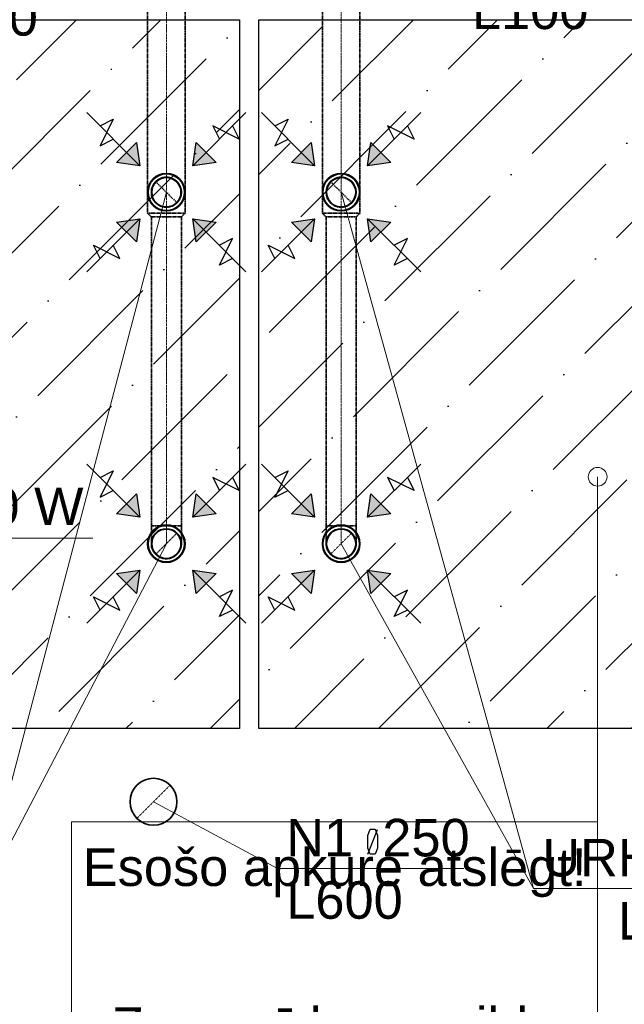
# Model space of a CAD drawing. Header units: millimetres. Extents: x -134161 to 355560, y -27497 to 30328.
# Tile 25 of 95: x -99689 to -96464, y -1223 to 4025. Entities that reach past the tile are written whole.
import ezdxf

# ---------------------------------------------------------------- set-up
doc = ezdxf.new("R2010")
doc.units = ezdxf.units.MM
for name, pattern in [('CenterLine', [17.2, 13, -2, 0.2, -2]), ('HIDDEN', [9.525, 6.35, -3.175]), ('UnderCeiling', [6.7, 4.2, -1, 0.5, -1])]:
    doc.linetypes.add(name, pattern=pattern)
doc.layers.add('AVK-A_uzdevums', color=1, linetype='CONTINUOUS', lineweight=30)
for name, color, linetype in [('Dz1-Teksts-', 7, 'CONTINUOUS'), ('Vent-N1', 7, 'CONTINUOUS'), ('Vent-N1-Teksts-', 7, 'CONTINUOUS'), ('Vent-PN6-N-Plusmas bulta', 7, 'CONTINUOUS'), ('Vent-PN7-N', 7, 'CONTINUOUS'), ('Vent-PN7-N-Iekarta', 7, 'CONTINUOUS'), ('Vent-PN7-N-Teksts-', 7, 'CONTINUOUS')]:
    doc.layers.add(name, color=color, linetype=linetype)
doc.styles.add('Arial', font='arial.ttf', dxfattribs={"height": 187.5})
pattern_1 = [(45, (-132147.12, 0), (168.3798, 617.3926), [793.75, -158.75, 0, -158.75])]

# ---------------------------------------------------------------- blocks, each defined once
blk = doc.blocks.new('*U135')
at = {"layer": 'Vent-PN7-N-Teksts-', "color": 7, "linetype": 'Continuous', "lineweight": 15}
for p, q in [((33240.1, 4883, 2300), (33006, 4212.4, 2300)), ((33006, 4212.4, 2300), (31482.9, 4212.4, 2300))]:
    blk.add_line(p, q, dxfattribs=at)
at = {"layer": 'Vent-PN7-N-Teksts-', "color": 7, "linetype": 'Continuous', "lineweight": 25, "style": 'Arial'}
for s, p in [('URH/A-125', (31530.2, 4277.4, 2300)), ('L100', (31933.6, 3940.5, 2300))]:
    blk.add_text(s, height=200, dxfattribs=at).set_placement(p)
blk = doc.blocks.new('*U136')
at = {"layer": 'Vent-PN7-N-Teksts-', "color": 7, "linetype": 'Continuous', "lineweight": 15}
for p, q in [((34172.4, 4883, 2300), (34419.1, 4247.1, 2300)), ((34419.1, 4247.1, 2300), (35942.2, 4247.1, 2300))]:
    blk.add_line(p, q, dxfattribs=at)
at = {"layer": 'Vent-PN7-N-Teksts-', "color": 7, "linetype": 'Continuous', "lineweight": 25, "style": 'Arial'}
for s, p in [('URH/A-125', (34466.4, 4312.1, 2300)), ('L100', (34869.9, 3975.3, 2300))]:
    blk.add_text(s, height=200, dxfattribs=at).set_placement(p)
blk = doc.blocks.new('*U137')
at = {"layer": 'Vent-PN7-N-Teksts-', "color": 7, "linetype": 'Continuous', "lineweight": 15}
for p, q in [((34172.4, 3105.8, 2300), (35197.8, -606.6, 2300)), ((35197.8, -606.6, 2300), (36720.9, -606.6, 2300))]:
    blk.add_line(p, q, dxfattribs=at)
at = {"layer": 'Vent-PN7-N-Teksts-', "color": 7, "linetype": 'Continuous', "lineweight": 25, "style": 'Arial'}
for s, p in [('URH/A-160', (35245.1, -541.6, 2300)), ('L200', (35648.5, -878.4, 2300))]:
    blk.add_text(s, height=200, dxfattribs=at).set_placement(p)
blk = doc.blocks.new('*U138')
at = {"layer": 'Vent-PN7-N-Teksts-', "color": 7, "linetype": 'Continuous', "lineweight": 15}
for p, q in [((34172.4, 1232, 2300), (35197.8, -606.6, 2300)), ((35197.8, -606.6, 2300), (36720.9, -606.6, 2300))]:
    blk.add_line(p, q, dxfattribs=at)
at = {"layer": 'Vent-PN7-N-Teksts-', "color": 7, "linetype": 'Continuous', "lineweight": 25, "style": 'Arial'}
for s, p in [('URH/A-160', (35245.1, -541.6, 2300)), ('L200', (35648.5, -878.4, 2300))]:
    blk.add_text(s, height=200, dxfattribs=at).set_placement(p)
blk = doc.blocks.new('*U139')
at = {"layer": 'Vent-PN7-N-Teksts-', "color": 7, "linetype": 'Continuous', "lineweight": 15}
for p, q in [((33240.1, 3105.8, 2300), (32246.2, -672.7, 2300)), ((32246.2, -672.7, 2300), (30723.1, -672.7, 2300))]:
    blk.add_line(p, q, dxfattribs=at)
at = {"layer": 'Vent-PN7-N-Teksts-', "color": 7, "linetype": 'Continuous', "lineweight": 25, "style": 'Arial'}
for s, p in [('URH/A-160', (30770.4, -607.7, 2300)), ('L200', (31173.8, -944.6, 2300))]:
    blk.add_text(s, height=200, dxfattribs=at).set_placement(p)
blk = doc.blocks.new('*U140')
at = {"layer": 'Vent-PN7-N-Teksts-', "color": 7, "linetype": 'Continuous', "lineweight": 15}
for p, q in [((33240.1, 1232, 2300), (32246.2, -672.7, 2300)), ((32246.2, -672.7, 2300), (30723.1, -672.7, 2300))]:
    blk.add_line(p, q, dxfattribs=at)
at = {"layer": 'Vent-PN7-N-Teksts-', "color": 7, "linetype": 'Continuous', "lineweight": 25, "style": 'Arial'}
for s, p in [('URH/A-160', (30770.4, -607.7, 2300)), ('L200', (31173.8, -944.6, 2300))]:
    blk.add_text(s, height=200, dxfattribs=at).set_placement(p)
blk = doc.blocks.new('*U203')
at = {"layer": 'AVK-A_uzdevums', "color": 7, "linetype": 'Continuous', "lineweight": 18}
for p, q in [((35540.4, 1588.7), (35540.4, -251.1)), ((32734.7, -2367.3), (32734.7, -251.1)), ((32734.7, -251.1), (35540.4, -251.1)), ((35540.4, -251.1), (35540.4, -2367.3)), ((35540.4, -2367.3), (32734.7, -2367.3))]:
    blk.add_line(p, q, dxfattribs=at)
at = {"layer": 'AVK-A_uzdevums', "color": 7, "linetype": 'Continuous', "lineweight": 18, "extrusion": (0, 0, -1)}
blk.add_circle((-35540.4, 1588.7), 50, dxfattribs=at)
at = {"layer": 'AVK-A_uzdevums', "color": 7, "linetype": 'Continuous', "lineweight": 25, "style": 'Arial'}
for s, p in [('Esošo apkure atslēgt!', (32794.1, -592.6)), ('Zem grīdas apsilde', (32949.6, -1439.1)), ('S=10.9m2', (33496.8, -1862.4)), ('Qa=654W', (33504.7, -2285.7))]:
    blk.add_text(s, height=200, dxfattribs=at).set_placement(p)
blk = doc.blocks.new('*U523')
at = {"layer": 'Vent-PN6-N-Plusmas bulta', "linetype": 'Continuous', "lineweight": 25}
for points in [[(34013.3, 1497.2), (34030.9, 1373.5), (33907.2, 1391.1)], [(34437.5, 1391.1), (34313.8, 1373.5), (34331.5, 1497.2)], [(33907.2, 1072.9), (34030.9, 1090.6), (34013.3, 966.9)], [(34331.5, 966.9), (34313.8, 1090.6), (34437.5, 1072.9)]]:
    blk.add_hatch(color=7, dxfattribs=at).paths.add_polyline_path(points, flags=0)
at = {"layer": 'Vent-PN6-N-Plusmas bulta', "color": 7, "linetype": 'Continuous', "lineweight": 25}
for p, q in [((34030.9, 1373.5, 2237), (33748.1, 1656.3, 2237)), ((34313.8, 1373.5, 2237), (34596.6, 1656.3, 2237)), ((33818.8, 1585.6, 2237), (33889.5, 1621, 2237)), ((33889.5, 1621, 2237), (33818.8, 1479.5, 2237)), ((34561.3, 1514.9, 2237), (34419.8, 1585.6, 2237)), ((34419.8, 1585.6, 2237), (34455.2, 1514.9, 2237)), ((34525.9, 1585.6, 2237), (34561.3, 1514.9, 2237)), ((33818.8, 1479.5, 2237), (33889.5, 1514.9, 2237)), ((34013.3, 1497.2, 2237), (34030.9, 1373.5, 2237)), ((34313.8, 1373.5, 2237), (34331.5, 1497.2, 2237)), ((34030.9, 1373.5, 2237), (33907.2, 1391.1, 2237)), ((34437.5, 1391.1, 2237), (34313.8, 1373.5, 2237)), ((34030.9, 1090.6, 2237), (33748.1, 807.8, 2237)), ((33907.2, 1072.9, 2237), (34030.9, 1090.6, 2237)), ((34030.9, 1090.6, 2237), (34013.3, 966.9, 2237)), ((34313.8, 1090.6, 2237), (34596.6, 807.8, 2237)), ((34331.5, 966.9, 2237), (34313.8, 1090.6, 2237)), ((34313.8, 1090.6, 2237), (34437.5, 1072.9, 2237)), ((33818.8, 878.5, 2237), (33783.4, 949.2, 2237)), ((33783.4, 949.2, 2237), (33924.9, 878.5, 2237)), ((33924.9, 878.5, 2237), (33889.5, 949.2, 2237)), ((34455.2, 843.1, 2237), (34525.9, 984.6, 2237)), ((34525.9, 984.6, 2237), (34455.2, 949.2, 2237)), ((34525.9, 878.5, 2237), (34455.2, 843.1, 2237))]:
    blk.add_line(p, q, dxfattribs=at)
for points in [[(34013.3, 1497.2, 2237), (34030.9, 1373.5, 2237), (33907.2, 1391.1, 2237)], [(34437.5, 1391.1, 2237), (34313.8, 1373.5, 2237), (34331.5, 1497.2, 2237)], [(33907.2, 1072.9, 2237), (34030.9, 1090.6, 2237), (34013.3, 966.9, 2237)], [(34331.5, 966.9, 2237), (34313.8, 1090.6, 2237), (34437.5, 1072.9, 2237)]]:
    blk.add_3dface(points, dxfattribs=at)
blk = doc.blocks.new('*U524')
at = {"layer": 'Vent-PN6-N-Plusmas bulta', "linetype": 'Continuous', "lineweight": 25}
for points in [[(34013.3, 3370.9), (34030.9, 3247.2), (33907.2, 3264.9)], [(34437.5, 3264.9), (34313.8, 3247.2), (34331.5, 3370.9)], [(33907.2, 2946.7), (34030.9, 2964.3), (34013.3, 2840.6)], [(34331.5, 2840.6), (34313.8, 2964.3), (34437.5, 2946.7)]]:
    blk.add_hatch(color=7, dxfattribs=at).paths.add_polyline_path(points, flags=0)
at = {"layer": 'Vent-PN6-N-Plusmas bulta', "color": 7, "linetype": 'Continuous', "lineweight": 25}
for p, q in [((34030.9, 3247.2, 2237), (33748.1, 3530, 2237)), ((34313.8, 3247.2, 2237), (34596.6, 3530, 2237)), ((33818.8, 3459.3, 2237), (33889.5, 3494.7, 2237)), ((33889.5, 3494.7, 2237), (33818.8, 3353.2, 2237)), ((34561.3, 3388.6, 2237), (34419.8, 3459.3, 2237)), ((34419.8, 3459.3, 2237), (34455.2, 3388.6, 2237)), ((34525.9, 3459.3, 2237), (34561.3, 3388.6, 2237)), ((33818.8, 3353.2, 2237), (33889.5, 3388.6, 2237)), ((34013.3, 3370.9, 2237), (34030.9, 3247.2, 2237)), ((34313.8, 3247.2, 2237), (34331.5, 3370.9, 2237)), ((34030.9, 3247.2, 2237), (33907.2, 3264.9, 2237)), ((34437.5, 3264.9, 2237), (34313.8, 3247.2, 2237)), ((34030.9, 2964.3, 2237), (33748.1, 2681.5, 2237)), ((33907.2, 2946.7, 2237), (34030.9, 2964.3, 2237)), ((34030.9, 2964.3, 2237), (34013.3, 2840.6, 2237)), ((34313.8, 2964.3, 2237), (34596.6, 2681.5, 2237)), ((34331.5, 2840.6, 2237), (34313.8, 2964.3, 2237)), ((34313.8, 2964.3, 2237), (34437.5, 2946.7, 2237)), ((34455.2, 2716.8, 2237), (34525.9, 2858.3, 2237)), ((34525.9, 2858.3, 2237), (34455.2, 2822.9, 2237)), ((33818.8, 2752.2, 2237), (33783.4, 2822.9, 2237)), ((33783.4, 2822.9, 2237), (33924.9, 2752.2, 2237)), ((33924.9, 2752.2, 2237), (33889.5, 2822.9, 2237)), ((34525.9, 2752.2, 2237), (34455.2, 2716.8, 2237))]:
    blk.add_line(p, q, dxfattribs=at)
for points in [[(34013.3, 3370.9, 2237), (34030.9, 3247.2, 2237), (33907.2, 3264.9, 2237)], [(34437.5, 3264.9, 2237), (34313.8, 3247.2, 2237), (34331.5, 3370.9, 2237)], [(33907.2, 2946.7, 2237), (34030.9, 2964.3, 2237), (34013.3, 2840.6, 2237)], [(34331.5, 2840.6, 2237), (34313.8, 2964.3, 2237), (34437.5, 2946.7, 2237)]]:
    blk.add_3dface(points, dxfattribs=at)
blk = doc.blocks.new('*U526')
at = {"layer": 'Vent-PN7-N', "color": 1, "linetype": 'UnderCeiling', "lineweight": 35}
for p, q in [((34072.4, 2993.8, 2600), (34092.4, 2973.8, 2600)), ((34272.4, 2993.8, 2600), (34252.4, 2973.8, 2600))]:
    blk.add_line(p, q, dxfattribs=at)
at = {"layer": 'Vent-PN7-N', "color": 7, "linetype": 'CenterLine', "lineweight": 18}
blk.add_line((34172.4, 2993.8, 2600), (34172.4, 2973.8, 2600), dxfattribs=at)
at = {"layer": 'Vent-PN7-N', "color": 1, "linetype": 'UnderCeiling', "lineweight": 35, "extrusion": (0, -1, 0)}
for centre, major_axis in [((34172.4, 2993.8, 2600), (100, 0)), ((34172.4, 2973.8, 2600), (80, 0))]:
    blk.add_ellipse(centre, major_axis=major_axis, ratio=1, start_param=0, end_param=3.141593, dxfattribs=at)
blk = doc.blocks.new('*U530')
at = {"layer": 'Vent-PN7-N', "color": 1, "linetype": 'UnderCeiling', "lineweight": 35}
for p, q in [((34072.4, 4795.5, 2600), (34072.4, 3217.8, 2600)), ((34272.4, 4795.5, 2600), (34272.4, 3217.8, 2600))]:
    blk.add_line(p, q, dxfattribs=at)
at = {"layer": 'Vent-PN7-N', "color": 7, "linetype": 'CenterLine', "lineweight": 18}
blk.add_line((34172.4, 4795.5, 2600), (34172.4, 3217.8, 2600), dxfattribs=at)
blk = doc.blocks.new('*U531')
at = {"layer": 'Vent-PN7-N', "color": 1, "linetype": 'UnderCeiling', "lineweight": 35}
for p, q in [((34072.4, 2993.8, 2600), (34072.4, 3217.8, 2600)), ((34272.4, 2993.8, 2600), (34272.4, 3217.8, 2600))]:
    blk.add_line(p, q, dxfattribs=at)
at = {"layer": 'Vent-PN7-N', "color": 7, "linetype": 'CenterLine', "lineweight": 18}
blk.add_line((34172.4, 2993.8, 2600), (34172.4, 3217.8, 2600), dxfattribs=at)
at = {"layer": 'Vent-PN7-N', "color": 7, "linetype": 'HIDDEN', "lineweight": -3}
blk.add_line((34115.8, 3162.3, 2476), (34228.9, 3049.2, 2476), dxfattribs=at)
at = {"layer": 'Vent-PN7-N', "color": 7, "linetype": 'HIDDEN', "lineweight": -3, "extrusion": (0, 0, -1)}
blk.add_circle((-34172.4, 3105.8, -2476), 80, dxfattribs=at)
blk = doc.blocks.new('*U532')
at = {"layer": 'Vent-PN7-N', "color": 1, "linetype": 'UnderCeiling', "lineweight": 35}
for p, q in [((34092.4, 2973.8, 2600), (34092.4, 1328, 2600)), ((34252.4, 2973.8, 2600), (34252.4, 1328, 2600))]:
    blk.add_line(p, q, dxfattribs=at)
at = {"layer": 'Vent-PN7-N', "color": 7, "linetype": 'CenterLine', "lineweight": 18}
blk.add_line((34172.4, 2973.8, 2600), (34172.4, 1328, 2600), dxfattribs=at)
blk = doc.blocks.new('*U533')
at = {"layer": 'Vent-PN7-N-Iekarta', "color": 1, "linetype": 'Continuous', "lineweight": 35}
for centre, radius in [((34172.4, 3105.8, 2300), 100), ((34172.4, 3105.8, 2287), 97.5), ((34172.4, 3105.8, 2289), 80), ((34172.4, 3105.8, 2300), 78)]:
    blk.add_circle(centre, radius, dxfattribs=at)
blk = doc.blocks.new('*U534')
at = {"layer": 'Vent-PN7-N', "color": 7, "linetype": 'Continuous', "lineweight": -3}
blk.add_line((34172.4, 3105.8, 2388), (34172.4, 3105.8, 2387), dxfattribs=at)
blk = doc.blocks.new('*U535')
at = {"layer": 'Vent-PN7-N-Iekarta', "color": 1, "linetype": 'Continuous', "lineweight": 35}
for centre, radius in [((34172.4, 1232, 2300), 100), ((34172.4, 1232, 2287), 97.5), ((34172.4, 1232, 2289), 80), ((34172.4, 1232, 2300), 78)]:
    blk.add_circle(centre, radius, dxfattribs=at)
blk = doc.blocks.new('*U536')
at = {"layer": 'Vent-PN7-N', "color": 7, "linetype": 'Continuous', "lineweight": -3}
blk.add_line((34172.4, 1232, 2402), (34172.4, 1232, 2401), dxfattribs=at)
blk = doc.blocks.new('*U537')
at = {"layer": 'Vent-PN7-N', "color": 7, "linetype": 'UnderCeiling', "lineweight": 18}
blk.add_line((34228.9, 1288.6, 2504), (34115.8, 1175.5, 2504), dxfattribs=at)
at = {"layer": 'Vent-PN7-N', "color": 1, "linetype": 'UnderCeiling', "lineweight": 35, "extrusion": (0, 1, 0)}
blk.add_ellipse((34172.4, 1328, 2600), major_axis=(-80, 0), ratio=1, start_param=0, end_param=3.141593, dxfattribs=at)
at = {"layer": 'Vent-PN7-N', "color": 1, "linetype": 'UnderCeiling', "lineweight": 35, "extrusion": (1, 0, 0)}
for centre in [(34092.4, 1328, 2504), (34252.4, 1328, 2504)]:
    blk.add_ellipse(centre, major_axis=(0, 0, 96), ratio=1, start_param=0, end_param=1.570796, dxfattribs=at)
at = {"layer": 'Vent-PN7-N', "color": 7, "linetype": 'CenterLine', "lineweight": 18, "extrusion": (1, 0, 0)}
blk.add_ellipse((34172.4, 1328, 2504), major_axis=(0, 0, 96), ratio=1, start_param=0, end_param=1.570796, dxfattribs=at)
at = {"layer": 'Vent-PN7-N', "color": 7, "linetype": 'HIDDEN', "lineweight": -3, "extrusion": (0, 0, -1)}
blk.add_ellipse((34172.4, 1232, 2504), major_axis=(-80, 0), ratio=1, start_param=0, end_param=3.141593, dxfattribs=at)
at = {"layer": 'Vent-PN7-N', "color": 1, "linetype": 'UnderCeiling', "lineweight": 35, "extrusion": (0, 0, -1)}
blk.add_ellipse((34172.4, 1232, 2504), major_axis=(80, 0), ratio=1, start_param=0, end_param=3.141593, dxfattribs=at)
blk = doc.blocks.new('*U541')
at = {"layer": 'Vent-PN6-N-Plusmas bulta', "linetype": 'Continuous', "lineweight": 25}
for points in [[(33081, 1497.2), (33098.6, 1373.5), (32974.9, 1391.1)], [(33505.2, 1391.1), (33381.5, 1373.5), (33399.2, 1497.2)], [(32974.9, 1072.9), (33098.6, 1090.6), (33081, 966.9)], [(33399.2, 966.9), (33381.5, 1090.6), (33505.2, 1072.9)]]:
    blk.add_hatch(color=7, dxfattribs=at).paths.add_polyline_path(points, flags=0)
at = {"layer": 'Vent-PN6-N-Plusmas bulta', "color": 7, "linetype": 'Continuous', "lineweight": 25}
for p, q in [((33098.6, 1373.5, 2237), (32815.8, 1656.3, 2237)), ((33381.5, 1373.5, 2237), (33664.3, 1656.3, 2237)), ((32886.5, 1585.6, 2237), (32957.2, 1621, 2237)), ((32957.2, 1621, 2237), (32886.5, 1479.5, 2237)), ((33629, 1514.9, 2237), (33487.6, 1585.6, 2237)), ((33487.6, 1585.6, 2237), (33522.9, 1514.9, 2237)), ((33593.6, 1585.6, 2237), (33629, 1514.9, 2237)), ((32886.5, 1479.5, 2237), (32957.2, 1514.9, 2237)), ((33081, 1497.2, 2237), (33098.6, 1373.5, 2237)), ((33381.5, 1373.5, 2237), (33399.2, 1497.2, 2237)), ((33098.6, 1373.5, 2237), (32974.9, 1391.1, 2237)), ((33505.2, 1391.1, 2237), (33381.5, 1373.5, 2237)), ((33098.6, 1090.6, 2237), (32815.8, 807.8, 2237)), ((32974.9, 1072.9, 2237), (33098.6, 1090.6, 2237)), ((33098.6, 1090.6, 2237), (33081, 966.9, 2237)), ((33381.5, 1090.6, 2237), (33664.3, 807.8, 2237)), ((33399.2, 966.9, 2237), (33381.5, 1090.6, 2237)), ((33381.5, 1090.6, 2237), (33505.2, 1072.9, 2237)), ((32886.5, 878.5, 2237), (32851.2, 949.2, 2237)), ((32851.2, 949.2, 2237), (32992.6, 878.5, 2237)), ((32992.6, 878.5, 2237), (32957.2, 949.2, 2237)), ((33522.9, 843.1, 2237), (33593.6, 984.6, 2237)), ((33593.6, 984.6, 2237), (33522.9, 949.2, 2237)), ((33593.6, 878.5, 2237), (33522.9, 843.1, 2237))]:
    blk.add_line(p, q, dxfattribs=at)
for points in [[(33081, 1497.2, 2237), (33098.6, 1373.5, 2237), (32974.9, 1391.1, 2237)], [(33505.2, 1391.1, 2237), (33381.5, 1373.5, 2237), (33399.2, 1497.2, 2237)], [(32974.9, 1072.9, 2237), (33098.6, 1090.6, 2237), (33081, 966.9, 2237)], [(33399.2, 966.9, 2237), (33381.5, 1090.6, 2237), (33505.2, 1072.9, 2237)]]:
    blk.add_3dface(points, dxfattribs=at)
blk = doc.blocks.new('*U542')
at = {"layer": 'Vent-PN6-N-Plusmas bulta', "linetype": 'Continuous', "lineweight": 25}
for points in [[(33081, 3370.9), (33098.6, 3247.2), (32974.9, 3264.9)], [(33505.2, 3264.9), (33381.5, 3247.2), (33399.2, 3370.9)], [(32974.9, 2946.7), (33098.6, 2964.3), (33081, 2840.6)], [(33399.2, 2840.6), (33381.5, 2964.3), (33505.2, 2946.7)]]:
    blk.add_hatch(color=7, dxfattribs=at).paths.add_polyline_path(points, flags=0)
at = {"layer": 'Vent-PN6-N-Plusmas bulta', "color": 7, "linetype": 'Continuous', "lineweight": 25}
for p, q in [((33098.6, 3247.2, 2237), (32815.8, 3530, 2237)), ((33381.5, 3247.2, 2237), (33664.3, 3530, 2237)), ((32886.5, 3459.3, 2237), (32957.2, 3494.7, 2237)), ((32957.2, 3494.7, 2237), (32886.5, 3353.2, 2237)), ((33629, 3388.6, 2237), (33487.6, 3459.3, 2237)), ((33487.6, 3459.3, 2237), (33522.9, 3388.6, 2237)), ((33593.6, 3459.3, 2237), (33629, 3388.6, 2237)), ((32886.5, 3353.2, 2237), (32957.2, 3388.6, 2237)), ((33081, 3370.9, 2237), (33098.6, 3247.2, 2237)), ((33381.5, 3247.2, 2237), (33399.2, 3370.9, 2237)), ((33098.6, 3247.2, 2237), (32974.9, 3264.9, 2237)), ((33505.2, 3264.9, 2237), (33381.5, 3247.2, 2237)), ((33098.6, 2964.3, 2237), (32815.8, 2681.5, 2237)), ((32974.9, 2946.7, 2237), (33098.6, 2964.3, 2237)), ((33098.6, 2964.3, 2237), (33081, 2840.6, 2237)), ((33381.5, 2964.3, 2237), (33664.3, 2681.5, 2237)), ((33399.2, 2840.6, 2237), (33381.5, 2964.3, 2237)), ((33381.5, 2964.3, 2237), (33505.2, 2946.7, 2237)), ((33522.9, 2716.8, 2237), (33593.6, 2858.3, 2237)), ((33593.6, 2858.3, 2237), (33522.9, 2822.9, 2237)), ((32886.5, 2752.2, 2237), (32851.2, 2822.9, 2237)), ((32851.2, 2822.9, 2237), (32992.6, 2752.2, 2237)), ((32992.6, 2752.2, 2237), (32957.2, 2822.9, 2237)), ((33593.6, 2752.2, 2237), (33522.9, 2716.8, 2237))]:
    blk.add_line(p, q, dxfattribs=at)
for points in [[(33081, 3370.9, 2237), (33098.6, 3247.2, 2237), (32974.9, 3264.9, 2237)], [(33505.2, 3264.9, 2237), (33381.5, 3247.2, 2237), (33399.2, 3370.9, 2237)], [(32974.9, 2946.7, 2237), (33098.6, 2964.3, 2237), (33081, 2840.6, 2237)], [(33399.2, 2840.6, 2237), (33381.5, 2964.3, 2237), (33505.2, 2946.7, 2237)]]:
    blk.add_3dface(points, dxfattribs=at)
blk = doc.blocks.new('*U544')
at = {"layer": 'Vent-PN7-N', "color": 1, "linetype": 'UnderCeiling', "lineweight": 35}
for p, q in [((33140.1, 2993.8, 2600), (33160.1, 2973.8, 2600)), ((33340.1, 2993.8, 2600), (33320.1, 2973.8, 2600))]:
    blk.add_line(p, q, dxfattribs=at)
at = {"layer": 'Vent-PN7-N', "color": 7, "linetype": 'CenterLine', "lineweight": 18}
blk.add_line((33240.1, 2993.8, 2600), (33240.1, 2973.8, 2600), dxfattribs=at)
at = {"layer": 'Vent-PN7-N', "color": 1, "linetype": 'UnderCeiling', "lineweight": 35, "extrusion": (0, -1, 0)}
for centre, major_axis in [((33240.1, 2993.8, 2600), (100, 0)), ((33240.1, 2973.8, 2600), (80, 0))]:
    blk.add_ellipse(centre, major_axis=major_axis, ratio=1, start_param=0, end_param=3.141593, dxfattribs=at)
blk = doc.blocks.new('*U548')
at = {"layer": 'Vent-PN7-N', "color": 1, "linetype": 'UnderCeiling', "lineweight": 35}
for p, q in [((33140.1, 4795.5, 2600), (33140.1, 3217.8, 2600)), ((33340.1, 4795.5, 2600), (33340.1, 3217.8, 2600))]:
    blk.add_line(p, q, dxfattribs=at)
at = {"layer": 'Vent-PN7-N', "color": 7, "linetype": 'CenterLine', "lineweight": 18}
blk.add_line((33240.1, 4795.5, 2600), (33240.1, 3217.8, 2600), dxfattribs=at)
blk = doc.blocks.new('*U549')
at = {"layer": 'Vent-PN7-N', "color": 1, "linetype": 'UnderCeiling', "lineweight": 35}
for p, q in [((33140.1, 2993.8, 2600), (33140.1, 3217.8, 2600)), ((33340.1, 2993.8, 2600), (33340.1, 3217.8, 2600))]:
    blk.add_line(p, q, dxfattribs=at)
at = {"layer": 'Vent-PN7-N', "color": 7, "linetype": 'CenterLine', "lineweight": 18}
blk.add_line((33240.1, 2993.8, 2600), (33240.1, 3217.8, 2600), dxfattribs=at)
at = {"layer": 'Vent-PN7-N', "color": 7, "linetype": 'HIDDEN', "lineweight": -3}
blk.add_line((33183.5, 3162.3, 2476), (33296.6, 3049.2, 2476), dxfattribs=at)
at = {"layer": 'Vent-PN7-N', "color": 7, "linetype": 'HIDDEN', "lineweight": -3, "extrusion": (0, 0, -1)}
blk.add_circle((-33240.1, 3105.8, -2476), 80, dxfattribs=at)
blk = doc.blocks.new('*U550')
at = {"layer": 'Vent-PN7-N', "color": 1, "linetype": 'UnderCeiling', "lineweight": 35}
for p, q in [((33160.1, 2973.8, 2600), (33160.1, 1328, 2600)), ((33320.1, 2973.8, 2600), (33320.1, 1328, 2600))]:
    blk.add_line(p, q, dxfattribs=at)
at = {"layer": 'Vent-PN7-N', "color": 7, "linetype": 'CenterLine', "lineweight": 18}
blk.add_line((33240.1, 2973.8, 2600), (33240.1, 1328, 2600), dxfattribs=at)
blk = doc.blocks.new('*U551')
at = {"layer": 'Vent-PN7-N-Iekarta', "color": 1, "linetype": 'Continuous', "lineweight": 35}
for centre, radius in [((33240.1, 3105.8, 2300), 100), ((33240.1, 3105.8, 2287), 97.5), ((33240.1, 3105.8, 2289), 80), ((33240.1, 3105.8, 2300), 78)]:
    blk.add_circle(centre, radius, dxfattribs=at)
blk = doc.blocks.new('*U552')
at = {"layer": 'Vent-PN7-N', "color": 7, "linetype": 'Continuous', "lineweight": -3}
blk.add_line((33240.1, 3105.8, 2388), (33240.1, 3105.8, 2387), dxfattribs=at)
blk = doc.blocks.new('*U553')
at = {"layer": 'Vent-PN7-N-Iekarta', "color": 1, "linetype": 'Continuous', "lineweight": 35}
for centre, radius in [((33240.1, 1232, 2300), 100), ((33240.1, 1232, 2287), 97.5), ((33240.1, 1232, 2289), 80), ((33240.1, 1232, 2300), 78)]:
    blk.add_circle(centre, radius, dxfattribs=at)
blk = doc.blocks.new('*U554')
at = {"layer": 'Vent-PN7-N', "color": 7, "linetype": 'Continuous', "lineweight": -3}
blk.add_line((33240.1, 1232, 2402), (33240.1, 1232, 2401), dxfattribs=at)
blk = doc.blocks.new('*U555')
at = {"layer": 'Vent-PN7-N', "color": 7, "linetype": 'UnderCeiling', "lineweight": 18}
blk.add_line((33296.6, 1288.6, 2504), (33183.5, 1175.5, 2504), dxfattribs=at)
at = {"layer": 'Vent-PN7-N', "color": 1, "linetype": 'UnderCeiling', "lineweight": 35, "extrusion": (0, 1, 0)}
blk.add_ellipse((33240.1, 1328, 2600), major_axis=(-80, 0), ratio=1, start_param=0, end_param=3.141593, dxfattribs=at)
at = {"layer": 'Vent-PN7-N', "color": 1, "linetype": 'UnderCeiling', "lineweight": 35, "extrusion": (1, 0, 0)}
for centre in [(33160.1, 1328, 2504), (33320.1, 1328, 2504)]:
    blk.add_ellipse(centre, major_axis=(0, 0, 96), ratio=1, start_param=0, end_param=1.570796, dxfattribs=at)
at = {"layer": 'Vent-PN7-N', "color": 7, "linetype": 'CenterLine', "lineweight": 18, "extrusion": (1, 0, 0)}
blk.add_ellipse((33240.1, 1328, 2504), major_axis=(0, 0, 96), ratio=1, start_param=0, end_param=1.570796, dxfattribs=at)
at = {"layer": 'Vent-PN7-N', "color": 7, "linetype": 'HIDDEN', "lineweight": -3, "extrusion": (0, 0, -1)}
blk.add_ellipse((33240.1, 1232, 2504), major_axis=(-80, 0), ratio=1, start_param=0, end_param=3.141593, dxfattribs=at)
at = {"layer": 'Vent-PN7-N', "color": 1, "linetype": 'UnderCeiling', "lineweight": 35, "extrusion": (0, 0, -1)}
blk.add_ellipse((33240.1, 1232, 2504), major_axis=(80, 0), ratio=1, start_param=0, end_param=3.141593, dxfattribs=at)
blk = doc.blocks.new('*U755')
at = {"layer": 'Vent-N1-Teksts-', "color": 7, "linetype": 'Continuous', "lineweight": 15}
for p, q in [((33171.6, -143.7, 1500), (33832.8, -499.1, 1500)), ((33832.8, -499.1, 1500), (34827.1, -499.1, 1500))]:
    blk.add_line(p, q, dxfattribs=at)
at = {"layer": 'Vent-N1-Teksts-', "color": 7, "linetype": 'Continuous', "lineweight": 25}
for p, q in [((34314.2, -324, 1500), (34326.8, -289.7, 1500)), ((34314.2, -423.5, 1500), (34366.2, -290.9, 1500)), ((34326.8, -289.7, 1500), (34353.6, -289.7, 1500)), ((34353.6, -289.7, 1500), (34366.2, -324, 1500)), ((34314.2, -390.3, 1500), (34314.2, -324, 1500)), ((34366.2, -324, 1500), (34366.2, -390.3, 1500)), ((34326.8, -423.5, 1500), (34314.2, -390.3, 1500)), ((34366.2, -390.3, 1500), (34353.6, -423.5, 1500)), ((34353.6, -423.5, 1500), (34326.8, -423.5, 1500))]:
    blk.add_line(p, q, dxfattribs=at)
at = {"layer": 'Vent-N1-Teksts-', "color": 7, "linetype": 'Continuous', "lineweight": 25, "style": 'Arial'}
for s, p in [('N1  250', (33879.4, -434.9, 1500)), ('L600', (33879.4, -767.5, 1500))]:
    blk.add_text(s, height=200, dxfattribs=at).set_placement(p)
blk = doc.blocks.new('*U761')
at = {"layer": 'Vent-N1', "color": 7, "linetype": 'UnderCeiling', "lineweight": 18}
blk.add_line((33260, -55.3, 3000), (33083.3, -232.1, 3000), dxfattribs=at)
at = {"layer": 'Vent-N1', "color": 1, "linetype": 'Continuous', "lineweight": 35}
blk.add_circle((33171.6, -143.7, 3000), 125, dxfattribs=at)
blk = doc.blocks.new('*U762')
at = {"layer": 'Vent-N1', "color": 7, "linetype": 'Continuous', "lineweight": -3}
for p, q in [((33171.6, -143.7, 250), (33171.6, -143.7, 249)), ((33171.6, -143.7, 500), (33171.6, -143.7, 499)), ((33171.6, -143.7, 750), (33171.6, -143.7, 749)), ((33171.6, -143.7, 1000), (33171.6, -143.7, 999)), ((33171.6, -143.7, 1250), (33171.6, -143.7, 1249)), ((33171.6, -143.7, 1500), (33171.6, -143.7, 1499)), ((33171.6, -143.7, 1750), (33171.6, -143.7, 1749)), ((33171.6, -143.7, 2000), (33171.6, -143.7, 1999)), ((33171.6, -143.7, 2250), (33171.6, -143.7, 2249)), ((33171.6, -143.7, 2500), (33171.6, -143.7, 2499)), ((33171.6, -143.7, 2750), (33171.6, -143.7, 2749))]:
    blk.add_line(p, q, dxfattribs=at)
blk = doc.blocks.new('*U767')
at = {"layer": 'Vent-N1', "color": 7, "linetype": 'Continuous', "lineweight": -3}
blk.add_line((33171.6, -143.7), (33171.6, -143.7, -1), dxfattribs=at)
blk = doc.blocks.new('*U893')
at = {"layer": 'Dz1-Teksts-', "color": 7, "linetype": 'Continuous', "lineweight": 0}
for p, q in [((29377.7, 2352.5, 2500), (30954.6, 1262.2, 2500)), ((30954.6, 1262.2, 2500), (32848.6, 1262.2, 2500))]:
    blk.add_line(p, q, dxfattribs=at)
at = {"layer": 'Dz1-Teksts-', "color": 7, "linetype": 'Continuous', "lineweight": 0, "extrusion": (0, 0, -1)}
blk.add_circle((-29377.7, 2352.5, -2500), 25, dxfattribs=at)
at = {"layer": 'Dz1-Teksts-', "color": 7, "linetype": 'Continuous', "lineweight": 0, "style": 'Arial'}
blk.add_text('Qdz=12000 W', height=200, dxfattribs=at).set_placement((31004.7, 1331.1, 2500))

msp = doc.modelspace()

# ---------------------------------------------------------------- hatches: boundary and pattern name
at = {"layer": 'AVK-A_uzdevums'}
h = msp.add_hatch(dxfattribs=at)
h.set_pattern_fill('ANSI36', color=256, scale=100)
h.set_pattern_definition(pattern_1)
h.paths.add_polyline_path([(-101314.3, 4025), (-98516.9, 4025), (-98516.9, 247), (-101113.3, 247), (-101113.3, 698.4), (-101314.3, 698.4)])
h = msp.add_hatch(dxfattribs=at)
h.set_pattern_fill('ANSI36', color=256, scale=100)
h.set_pattern_definition(pattern_1)
h.paths.add_polyline_path([(-98414.5, 4025), (-95514.7, 4025), (-95514.7, 680.7), (-95729.9, 680.7), (-95729.9, 247), (-98414.5, 247)])

# ---------------------------------------------------------------- linework, layer by layer
for points in [[(-101314.3, 4025), (-98516.9, 4025), (-98516.9, 247), (-101113.3, 247), (-101113.3, 698.4), (-101314.3, 698.4)], [(-98414.5, 4025), (-95514.7, 4025), (-95514.7, 680.7), (-95729.9, 680.7), (-95729.9, 247), (-98414.5, 247)]]:
    msp.add_lwpolyline(points, close=True, dxfattribs=at)

# ---------------------------------------------------------------- block references
msp.add_blockref('*U203', (-132147.1, 0), dxfattribs=at)
at = {"layer": 'Dz1-Teksts-'}
msp.add_blockref('*U893', (-132147.1, 0), dxfattribs=at)
at = {"layer": 'Vent-N1'}
for name in ['*U761', '*U762', '*U767']:
    msp.add_blockref(name, (-132147.1, 0), dxfattribs=at)
at = {"layer": 'Vent-N1-Teksts-'}
msp.add_blockref('*U755', (-132147.1, 0), dxfattribs=at)
at = {"layer": 'Vent-PN6-N-Plusmas bulta'}
for name in ['*U542', '*U524', '*U541', '*U523']:
    msp.add_blockref(name, (-132147.1, 0), dxfattribs=at)
at = {"layer": 'Vent-PN7-N'}
for name in ['*U548', '*U530', '*U549', '*U531', '*U552', '*U534', '*U544', '*U526', '*U550', '*U532', '*U555', '*U537', '*U554', '*U536']:
    msp.add_blockref(name, (-132147.1, 0), dxfattribs=at)
at = {"layer": 'Vent-PN7-N-Iekarta'}
for name in ['*U551', '*U533', '*U553', '*U535']:
    msp.add_blockref(name, (-132147.1, 0), dxfattribs=at)
at = {"layer": 'Vent-PN7-N-Teksts-'}
for name in ['*U135', '*U136', '*U139', '*U137', '*U140', '*U138']:
    msp.add_blockref(name, (-132147.1, 0), dxfattribs=at)

doc.saveas('drawing.dxf')
